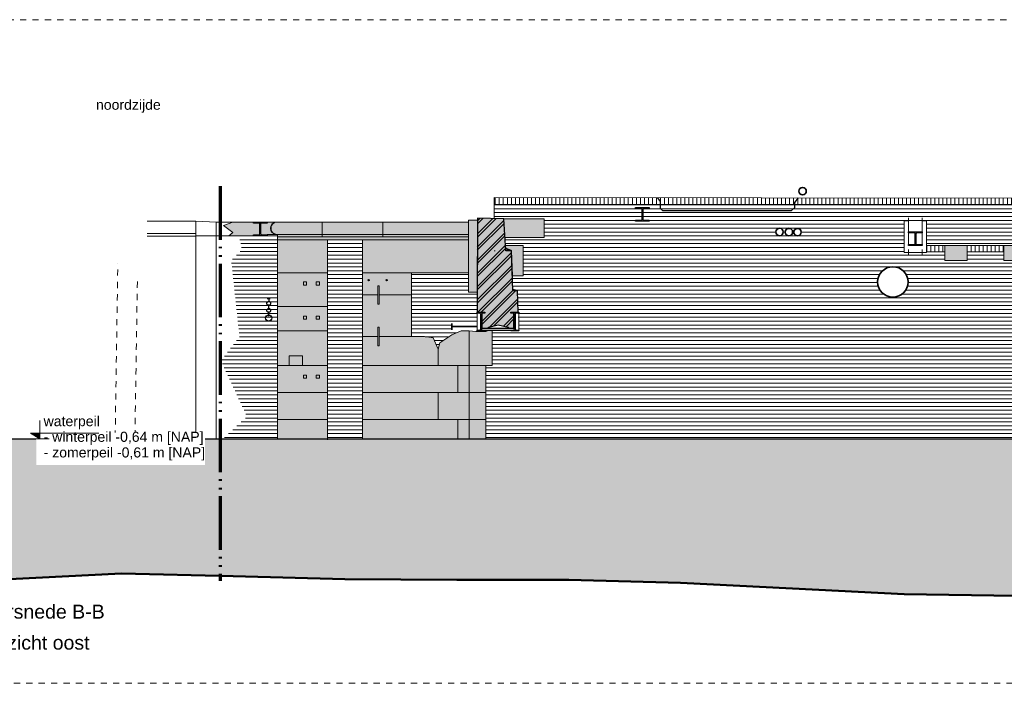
# Model space of a CAD drawing. Extents: x -251883 to 250656, y 0 to 491369.
# Tile 15 of 38: x -20406 to -4534, y 247911 to 258611. Entities that reach past the tile are written whole.
import ezdxf

# ---------------------------------------------------------------- set-up
doc = ezdxf.new("R2010")
doc.units = 0
doc.header["$MEASUREMENT"] = 0
doc.linetypes.add('DASHED', pattern=[200, 100, -100])
doc.linetypes.add('DIVIDE', pattern=[1250, 862.5, -112.5, 25, -112.5, 25, -112.5])
for name, color, linetype in [('A-0010--', 251, 'Continuous'), ('A-0019-AFDEKVLAK', 1, 'Continuous'), ('A-0250-PROFIEL', 1, 'Continuous'), ('A-1100-TXT+MT-SO', 7, 'Continuous')]:
    doc.layers.add(name, color=color, linetype=linetype)
pattern_1 = [(90, (0, 0), (-65, 4e-15), [])]
pattern_2 = [(0, (0, 0), (0, 62.5), [])]

# ---------------------------------------------------------------- blocks, each defined once
blk = doc.blocks.new('M-BESTAAND_247')
at = {"linetype": 'Continuous', "lineweight": 5}
h = blk.add_hatch(dxfattribs=at)
h.set_pattern_fill('@AVMWH2', color=251, style=0, pattern_type=0)
h.set_pattern_definition(pattern_2)
h.paths.add_polyline_path([(16691, -34871), (25621, -34871), (25621, -34370), (26631, -34370), (26631, -34871), (28757, -34871), (28757, -34372), (28887, -34372), (28887, -34684), (29387, -34684), (29387, -34372), (29707, -34372), (29707, -33872), (29937, -33872), (29937, -33560), (29792, -33560), (29792, -33309), (29692, -33309), (29692, -33059), (29802, -33059), (29802, -32621), (29692, -32621), (29692, -32252), (29802, -32252), (29802, -32114), (26631, -32114), (26631, -32809), (26723, -32809), (26723, -33372), (26630, -33372), (26631, -33809), (25621, -33809), (25621, -33372), (25741, -33372), (25741, -32809), (25621, -32809), (25621, -32434), (25390, -32460), (25401, -32114), (25401, -31994), (25041, -31994), (25041, -31854), (24451, -31854), (24451, -31994), (24091, -31994), (24091, -31854), (23436, -31864), (23436, -31354), (23796, -31354), (23796, -31754), (25650, -31753), (25650, -31089), (16826, -31089), (16826, -31319), (16978, -31323), (17628, -31323), (17628, -31623), (16999, -31623), (17009, -31753), (17291, -31753), (17291, -32241), (17118, -32241), (17126, -32464), (17201, -32483), (17220, -33129), (16791, -33129), (16791, -33685), (16691, -33685)], flags=0)
h = blk.add_hatch(dxfattribs=at)
h.set_pattern_fill('@AVMWV', color=8, style=0, pattern_type=0)
h.set_pattern_definition(pattern_1)
h.paths.add_polyline_path([(16826, -31089), (16826, -30979), (25650, -30988), (25650, -31089)], flags=0)
for color, points in [(254, [(12610, -31540), (12460, -31430), (12610, -31374), (13300, -31374, 0.809937), (13300, -31574), (13164, -31574), (13164, -31578), (12944, -31594), (12550, -31594)]), (8, [(13330, -31574, -1.010159), (13330, -31374), (16411, -31374), (16411, -31341), (16411, -32191), (15490, -32191), (15490, -33220), (15700, -33220), (15840, -33241), (15920, -33421), (15950, -33321), (16140, -33191), (16290, -33129), (16421, -33129), (16530, -33140), (16690, -33140), (16791, -33100), (16791, -33685), (16691, -33685), (16691, -34871), (14700, -34871), (14700, -31661), (14136, -31661), (14136, -34871), (13330, -34871)]), (254, [(16411, -31341), (16554, -31341), (16551, -32505), (16411, -32505)]), (254, [(16978, -31323), (17628, -31323), (17628, -31623), (16999, -31623)]), (254, [(17104, -31838), (17012, -31798), (17009, -31753), (17291, -31753), (17291, -32241), (17118, -32241)]), (8, [(24091, -31754), (24451, -31754), (24451, -31994), (24091, -31994)]), (8, [(25041, -31754), (25401, -31754), (25401, -31994), (25041, -31994)]), (111, [(4382, -34871), (53100, -34871), (53100, -37129), (51586, -37171), (49783, -37271), (47980, -37341), (46177, -37401), (44374, -37371), (42572, -37361), (40769, -37271), (38966, -37241), (37163, -37201), (35361, -37221), (33558, -37271), (31755, -37261), (30645, -37331), (28842, -37411), (26622, -37421), (25237, -37401), (23434, -37371), (21631, -37281), (19829, -37191), (18026, -37141), (16223, -37141), (14420, -37131), (12618, -37081), (10815, -37041), (9012, -37131), (7209, -37221), (5407, -37271), (4382, -37290)])]:
    blk.add_hatch(color=color, dxfattribs=at).paths.add_polyline_path(points, flags=0)
at = {"linetype": 'Continuous', "lineweight": 13}
blk.add_hatch(color=253, dxfattribs=at).paths.add_polyline_path([(16978, -31323), (17015, -31838), (17104, -31838), (17127, -32483), (17201, -32483), (17211, -32829), (17095, -32829), (17095, -32841), (17143, -32847), (17143, -33110), (17095, -33117), (17051, -33071), (16891, -33031), (16741, -33071), (16675, -33117), (16627, -33110), (16627, -32847), (16675, -32841), (16675, -32829), (16550, -32829), (16554, -31313)], flags=0)
h = blk.add_hatch(dxfattribs=at)
h.set_pattern_fill('^MB0B100', color=1, style=0, pattern_type=0)
h.set_pattern_definition([(45, (0, 0), (-106.066, 106.066), []), (45, (0, 50), (-106.066, 106.066), [])])
h.paths.add_polyline_path([(16978, -31323), (17015, -31838), (17104, -31838), (17127, -32483), (17201, -32483), (17211, -32829), (17095, -32829), (17095, -32841), (17143, -32847), (17143, -33110), (17095, -33117), (17051, -33071), (16891, -33031), (16741, -33071), (16675, -33117), (16627, -33110), (16627, -32847), (16675, -32841), (16675, -32829), (16550, -32829), (16554, -31313)], flags=0)
at = {"linetype": 'Continuous', "lineweight": 5}
h = blk.add_hatch(dxfattribs=at)
h.set_pattern_fill('@AVMWH2', color=251, style=0, pattern_type=0)
h.set_pattern_definition(pattern_2)
h.paths.add_polyline_path([(12450, -34871), (12840, -34510), (12420, -33610), (12720, -33220), (12640, -32480), (12587, -31990), (12760, -31820), (12712, -31594), (13164, -31594), (13330, -31574), (13330, -34871)], flags=0)
h = blk.add_hatch(dxfattribs=at)
h.set_pattern_fill('@AVMWH2', color=251, style=0, pattern_type=0)
h.set_pattern_definition(pattern_2)
h.paths.add_polyline_path([(14136, -34883), (14700, -34871), (14700, -31661), (14136, -31661)], flags=0)
h = blk.add_hatch(dxfattribs=at)
h.set_pattern_fill('@AVMWV', color=8, style=0, pattern_type=0)
h.set_pattern_definition(pattern_1)
h.paths.add_polyline_path([(23796, -31854), (24091, -31854), (24091, -31754), (23796, -31754)], flags=0)
h = blk.add_hatch(dxfattribs=at)
h.set_pattern_fill('@AVMWV', color=8, style=0, pattern_type=0)
h.set_pattern_definition(pattern_1)
h.paths.add_polyline_path([(24451, -31854), (25041, -31854), (25041, -31754), (24451, -31754)], flags=0)
h = blk.add_hatch(dxfattribs=at)
h.set_pattern_fill('@AVMWH2', color=251, style=0, pattern_type=0)
h.set_pattern_definition(pattern_2)
h.paths.add_polyline_path([(15490, -33129), (15490, -33220), (15700, -33220), (15840, -33241), (15920, -33421), (15950, -33321), (16140, -33191), (16290, -33129), (16142, -33151), (16142, -33010), (16550, -33010), (16551, -32505), (16411, -32505), (16411, -32191), (15490, -32191)], flags=0)
at = {"color": 7, "linetype": 'DASHED', "lineweight": 0}
blk.add_lwpolyline([(4382, -38811), (4382, -28111), (54782, -28111), (54782, -38811)], close=True, dxfattribs=at)
at = {"color": 1, "linetype": 'DIVIDE', "lineweight": 70}
blk.add_lwpolyline([(12408, -30796), (12408, -37160)], dxfattribs=at)
at = {"color": 8, "linetype": 'Continuous', "lineweight": 5}
for points in [[(11231, -31361), (12017, -31361)], [(12345, -34871), (12345, -31374), (12017, -31361), (12017, -34871)], [(12017, -31561), (11231, -31561)], [(12017, -31601), (11231, -31601)], [(14136, -31661), (13330, -31661)], [(16411, -31661), (14700, -31661)], [(14136, -32191), (13330, -32191)], [(15490, -32191), (14700, -32191)], [(15490, -32550), (14700, -32550)], [(14136, -32735), (13330, -32735)], [(13330, -33129), (14136, -33129)], [(15490, -33220), (14700, -33220)], [(15920, -33421), (15920, -33685)], [(13330, -33685), (14136, -33685)], [(16421, -33685), (14700, -33685)], [(16237, -33685), (16237, -34122)], [(16691, -33685), (16421, -33685)], [(13330, -34122), (14136, -34122)], [(16421, -34122), (14700, -34122)], [(15920, -34122), (15920, -34559)], [(16691, -34122), (16421, -34122)], [(13330, -34559), (14136, -34559)], [(16421, -34559), (14700, -34559)], [(16237, -34559), (16237, -34871)], [(16691, -34559), (16421, -34559)]]:
    blk.add_lwpolyline(points, dxfattribs=at)
at = {"color": 254, "linetype": 'Continuous', "lineweight": 13}
blk.add_lwpolyline([(12550, -31594), (12944, -31594), (13164, -31578), (13164, -31574), (13300, -31574, -0.809937), (13300, -31374), (12610, -31374), (12460, -31430), (12610, -31540)], format="xyb", close=True, dxfattribs=at)
at = {"color": 7, "linetype": 'Continuous', "lineweight": 18}
for points in [[(16411, -31374), (13164, -31374)], [(16551, -32505), (16411, -32505), (16411, -31341), (16554, -31341)], [(16411, -31574), (13164, -31574)], [(14136, -34883), (14136, -31661), (14700, -31661), (14700, -34871)], [(16421, -34871), (16421, -33129)]]:
    blk.add_lwpolyline(points, dxfattribs=at)
at = {"color": 8, "linetype": 'Continuous', "lineweight": 13}
blk.add_lwpolyline([(13330, -34871), (14136, -34871), (14136, -31661), (14700, -31661), (14700, -34871), (16691, -34871), (16691, -33685), (16791, -33685), (16791, -33100), (16690, -33140), (16530, -33140), (16421, -33129), (16290, -33129), (16140, -33191), (15950, -33321), (15920, -33421), (15840, -33241), (15700, -33220), (15490, -33220), (15490, -32191), (16411, -32191), (16411, -32191), (16411, -32191), (16411, -31341), (16411, -31341), (16411, -31374), (13330, -31374, 1.010159), (13330, -31574)], format="xyb", close=True, dxfattribs=at)
at = {"color": 1, "linetype": 'Continuous', "lineweight": 13}
for points in [[(14050, -31614), (14050, -31374)], [(15030, -31614), (15030, -31374)], [(16978, -31323), (17628, -31323), (17628, -31623), (16999, -31623)], [(16411, -31614), (13330, -31614)], [(16999, -31753), (17291, -31753), (17291, -32241), (17131, -32241)], [(24091, -31854), (23796, -31854)], [(25041, -31854), (24451, -31854)], [(16350, -33129), (16290, -33129), (16140, -33191), (15950, -33321), (15920, -33421), (15840, -33241), (15700, -33220), (15490, -33220), (15490, -32191), (16411, -32191)], [(16691, -34871), (16691, -33685), (16791, -33685), (16791, -33129)]]:
    blk.add_lwpolyline(points, dxfattribs=at)
at = {"color": 254, "linetype": 'Continuous', "lineweight": 13}
for points in [[(16411, -31341), (16554, -31341), (16551, -32505), (16411, -32505)], [(16999, -31623), (17628, -31623), (17628, -31323), (16978, -31323)], [(17118, -32241), (17291, -32241), (17291, -31753), (17009, -31753), (17012, -31798), (17104, -31838)]]:
    blk.add_lwpolyline(points, close=True, dxfattribs=at)
at = {"color": 5, "linetype": 'Continuous', "lineweight": 25}
blk.add_lwpolyline([(16554, -31313), (16550, -32829), (16675, -32829), (16675, -32841), (16627, -32847), (16627, -33110), (16675, -33117), (16741, -33071), (16891, -33031), (17051, -33071), (17095, -33117), (17143, -33110), (17143, -32847), (17095, -32841), (17095, -32829), (17211, -32829), (17201, -32483), (17127, -32483), (17104, -31838), (17015, -31838), (16978, -31323)], close=True, dxfattribs=at)
at = {"color": 4, "linetype": 'Continuous', "lineweight": 35}
for points in [[(17012, -31798), (17104, -31838)], [(17012, -31798), (17104, -31838)], [(17126, -32464), (17201, -32483)], [(17126, -32464), (17201, -32483)], [(16142, -33010), (16142, -33110)], [(16558, -33060), (16142, -33060)]]:
    blk.add_lwpolyline(points, dxfattribs=at)
at = {"color": 8, "linetype": 'Continuous', "lineweight": 13}
for points in [[(24091, -31994), (24451, -31994), (24451, -31754), (24091, -31754)], [(25041, -31994), (25401, -31994), (25401, -31754), (25041, -31754)]]:
    blk.add_lwpolyline(points, close=True, dxfattribs=at)
at = {"color": 1, "linetype": 'Continuous', "lineweight": 13}
for points in [[(24451, -31754), (24091, -31754), (24091, -31994), (24451, -31994)], [(25401, -31754), (25041, -31754), (25041, -31994), (25401, -31994)]]:
    blk.add_lwpolyline(points, close=True, dxfattribs=at)
at = {"color": 7, "linetype": 'Continuous', "lineweight": 18}
for points in [[(13750, -32390), (13800, -32390), (13800, -32340), (13750, -32340)], [(13957, -32390), (14007, -32390), (14007, -32340), (13957, -32340)], [(13750, -32940), (13800, -32940), (13800, -32890), (13750, -32890)], [(13957, -32940), (14007, -32940), (14007, -32890), (13957, -32890)], [(13733, -33685), (13733, -33530), (13520, -33530), (13520, -33685)], [(13750, -33890), (13800, -33890), (13800, -33840), (13750, -33840)], [(13957, -33890), (14007, -33890), (14007, -33840), (13957, -33840)]]:
    blk.add_lwpolyline(points, close=True, dxfattribs=at)
at = {"color": 5, "linetype": 'Continuous', "lineweight": 25}
for points in [[(13165, -32605), (13215, -32605)], [(13190, -32592), (13190, -32665)], [(13190, -32778), (13190, -32705)], [(13190, -32890), (13190, -32818)], [(4382, -34871), (53100, -34871)]]:
    blk.add_lwpolyline(points, dxfattribs=at)
at = {"color": 111, "linetype": 'Continuous', "lineweight": 13}
for points in [[(4382, -34871), (53100, -34871)], [(25237, -37401), (23434, -37371), (21631, -37281), (19829, -37191), (18026, -37141), (16223, -37141), (14420, -37131), (12618, -37081), (10815, -37041), (9012, -37131), (7209, -37221), (5407, -37271), (4382, -37290)]]:
    blk.add_lwpolyline(points, dxfattribs=at)
at = {"color": 5, "linetype": 'Continuous', "lineweight": 25}
for centre, radius in [((14800, -32310), 10), ((15090, -32310), 10), ((13190, -32685), 30), ((13190, -32798), 30), ((13190, -32920), 50)]:
    blk.add_circle(centre, radius, dxfattribs=at)
at = {"layer": 'A-0010--', "color": 7, "linetype": 'Continuous', "lineweight": 18}
for points in [[(16826, -30979), (16826, -31319)], [(16841, -31838), (16826, -31838)]]:
    blk.add_lwpolyline(points, dxfattribs=at)
at = {"layer": 'A-0010--', "color": 1, "linetype": 'DASHED', "lineweight": 13}
for points in [[(23436, -31354), (23506, -31354)], [(23796, -31354), (23726, -31354)], [(23436, -31864), (23506, -31864)], [(23796, -31864), (23726, -31864)], [(10715, -34837), (10758, -32037)], [(11034, -34832), (11074, -32256)]]:
    blk.add_lwpolyline(points, dxfattribs=at)
at = {"layer": 'A-0010--', "color": 1, "linetype": 'Continuous', "lineweight": 13}
for points in [[(16550, -32829), (16550, -33129)], [(17220, -32829), (17220, -33129)]]:
    blk.add_lwpolyline(points, dxfattribs=at)
at = {"layer": 'A-0010--', "color": 92, "linetype": 'Continuous', "lineweight": 50}
blk.add_lwpolyline([(25237, -37401), (23434, -37371), (21631, -37281), (19829, -37191), (18026, -37141), (16223, -37141), (14420, -37131), (12618, -37081), (10815, -37041), (9012, -37131), (7209, -37221), (5407, -37271), (4382, -37290)], dxfattribs=at)
at = {"layer": 'A-1100-TXT+MT-SO', "color": 7, "linetype": 'Continuous', "insert": (10406, -29612), "char_height": 162, "attachment_point": 7, "line_spacing_factor": 0.933333}
blk.add_mtext('{\\fArial|b0|i0|c12|p0;noordzijde}', dxfattribs=at)
at = {"layer": 'A-1100-TXT+MT-SO', "color": 7, "linetype": 'Continuous', "char_height": 225, "attachment_point": 7, "rotation": 360, "line_spacing_factor": 1.333333}
for s, insert in [('{\\fArial|b0|i0|c12|p0;doorsnede B-B}', (8450, -37771)), ('{\\fArial|b0|i0|c12|p0;aanzicht oost}', (8450, -38271))]:
    blk.add_mtext(s, dxfattribs=dict(at, insert=insert))
at = {"linetype": 'Continuous'}
blk.add_wipeout([(17152, -33117), (16618, -33117), (16618, -33091), (17152, -33091)], dxfattribs=at)
for points, layer in [([(21736, -30876), (21737, -30862), (21743, -30848), (21751, -30837), (21762, -30827), (21774, -30820), (21788, -30817), (21803, -30817), (21817, -30820), (21830, -30827), (21841, -30837), (21849, -30848), (21854, -30862), (21856, -30876), (21854, -30891), (21849, -30904), (21841, -30916), (21830, -30926), (21817, -30932), (21803, -30936), (21788, -30936), (21774, -30932), (21762, -30926), (21751, -30916), (21743, -30904), (21737, -30891)], 'A-0019-AFDEKVLAK'), ([(21365, -31534), (21367, -31520), (21372, -31506), (21380, -31494), (21391, -31485), (21404, -31478), (21418, -31474), (21432, -31474), (21446, -31478), (21459, -31485), (21470, -31494), (21478, -31506), (21483, -31520), (21485, -31534), (21483, -31548), (21478, -31562), (21470, -31574), (21459, -31583), (21446, -31590), (21432, -31594), (21418, -31594), (21404, -31590), (21391, -31583), (21380, -31574), (21372, -31562), (21367, -31548)], 'A-0019-AFDEKVLAK'), ([(23006, -32340), (23008, -32312), (23013, -32283), (23021, -32256), (23032, -32230), (23046, -32205), (23063, -32182), (23083, -32162), (23105, -32143), (23129, -32128), (23154, -32115), (23181, -32105), (23209, -32099), (23237, -32095), (23265, -32095), (23294, -32099), (23321, -32105), (23348, -32115), (23374, -32128), (23398, -32143), (23419, -32162), (23439, -32182), (23456, -32205), (23470, -32230), (23482, -32256), (23490, -32283), (23495, -32312), (23496, -32340), (23495, -32368), (23490, -32397), (23482, -32424), (23470, -32450), (23456, -32475), (23439, -32498), (23419, -32518), (23398, -32537), (23374, -32552), (23348, -32565), (23321, -32575), (23294, -32581), (23265, -32585), (23237, -32585), (23209, -32581), (23181, -32575), (23154, -32565), (23129, -32552), (23105, -32537), (23083, -32518), (23063, -32498), (23046, -32475), (23032, -32450), (23021, -32424), (23013, -32397), (23008, -32368)], 'A-0019-AFDEKVLAK'), ([(14948, -32700), (14948, -32400), (14972, -32400), (14972, -32700)], 'A-0019-AFDEKVLAK'), ([(14948, -33370), (14948, -33070), (14972, -33070), (14972, -33370)], 'A-0019-AFDEKVLAK'), ([(9442, -34883), (9282, -34780), (9282, -34720), (9442, -34720), (9442, -34530), (10492, -34530), (10492, -34770), (12162, -34770), (12162, -35290), (9442, -35290)], 'A-0019-AFDEKVLAK'), ([(19105, -31139), (19325, -31139), (19325, -31155), (19238, -31155), (19229, -31158), (19222, -31164), (19220, -31173), (19220, -31325), (19222, -31334), (19229, -31341), (19238, -31343), (19325, -31343), (19325, -31359), (19105, -31359), (19105, -31343), (19192, -31343), (19201, -31341), (19208, -31334), (19210, -31325), (19210, -31173), (19208, -31164), (19201, -31158), (19192, -31155), (19105, -31155)], 'A-0250-PROFIEL'), ([(12944, -31374), (13164, -31374), (13164, -31390), (13076, -31390), (13067, -31393), (13061, -31399), (13058, -31408), (13058, -31560), (13061, -31569), (13067, -31576), (13076, -31578), (13164, -31578), (13164, -31594), (12944, -31594), (12944, -31578), (13031, -31578), (13040, -31576), (13046, -31569), (13049, -31560), (13049, -31408), (13046, -31399), (13040, -31393), (13031, -31390), (12944, -31390)], 'A-0250-PROFIEL'), ([(23506, -31534), (23726, -31534), (23726, -31550), (23639, -31550), (23630, -31553), (23624, -31559), (23621, -31568), (23621, -31720), (23624, -31729), (23630, -31736), (23639, -31738), (23726, -31738), (23726, -31754), (23506, -31754), (23506, -31738), (23594, -31738), (23603, -31736), (23609, -31729), (23612, -31720), (23612, -31568), (23609, -31559), (23603, -31553), (23594, -31550), (23506, -31550)], 'A-0250-PROFIEL')]:
    blk.add_wipeout(points, dxfattribs=at).dxf.layer = layer
at = {"linetype": 'Continuous', "lineweight": 5}
blk.add_hatch(color=253, dxfattribs=at).paths.add_polyline_path([(9350, -34776), (9500, -34776), (9500, -34871)], flags=0)
at = {"color": 1, "linetype": 'Continuous', "lineweight": 13}
for points in [[(16826, -31089), (25650, -31089)], [(23506, -31354), (23436, -31354), (23436, -31864), (23796, -31864), (23796, -31354), (23726, -31354)], [(23726, -31304), (23726, -31754), (23506, -31754), (23506, -31304)], [(12944, -31594), (12345, -31594), (12017, -31594)], [(23796, -31754), (25041, -31754)], [(9500, -34571), (9500, -34871), (9350, -34776), (10450, -34776)], [(9350, -34871), (9650, -34871)]]:
    blk.add_lwpolyline(points, dxfattribs=at)
at = {"color": 5, "linetype": 'Continuous', "lineweight": 25}
blk.add_lwpolyline([(19460, -30982), (19500, -31040), (19500, -31150), (19540, -31190), (21620, -31190), (21670, -31140), (21670, -31060), (21730, -30984)], dxfattribs=at)
at = {"color": 7, "linetype": 'Continuous', "lineweight": 18}
blk.add_lwpolyline([(13300, -31374), (12345, -31374)], dxfattribs=at)
blk.add_lwpolyline([(13330, -34871), (13330, -31574, -1.010159), (13330, -31374)], format="xyb", dxfattribs=at)
at = {"color": 1, "linetype": 'Continuous', "lineweight": 13}
for points in [[(14972, -32700), (14972, -32400), (14948, -32400), (14948, -32700)], [(14972, -33370), (14972, -33070), (14948, -33070), (14948, -33370)]]:
    blk.add_lwpolyline(points, close=True, dxfattribs=at)
at = {"color": 5, "linetype": 'Continuous', "lineweight": 25}
blk.add_lwpolyline([(17152, -33091), (16618, -33091), (16618, -33117), (17152, -33117)], close=True, dxfattribs=at)
at = {"color": 4, "linetype": 'Continuous', "lineweight": 35}
for centre, radius in [((21796, -30876), 60), ((21425, -31534), 60), ((23251, -32340), 245)]:
    blk.add_circle(centre, radius, dxfattribs=at)
at = {"layer": 'A-0010--', "color": 7, "linetype": 'Continuous', "lineweight": 18}
blk.add_lwpolyline([(25444, -30988), (16826, -30979)], dxfattribs=at)
at = {"layer": 'A-0010--', "color": 1, "linetype": 'DASHED', "lineweight": 13}
for points in [[(23436, -31354), (23436, -31864)], [(23506, -31914), (23506, -31304)], [(23726, -31914), (23726, -31304)], [(23796, -31354), (23796, -31864)]]:
    blk.add_lwpolyline(points, dxfattribs=at)
at = {"layer": 'A-0250-PROFIEL', "color": 5, "linetype": 'Continuous', "lineweight": 25}
for points in [[(19105, -31139), (19325, -31139), (19325, -31155), (19238, -31155), (19229, -31158), (19222, -31164), (19220, -31173), (19220, -31325), (19222, -31334), (19229, -31341), (19238, -31343), (19325, -31343), (19325, -31359), (19105, -31359), (19105, -31343), (19192, -31343), (19201, -31341), (19208, -31334), (19210, -31325), (19210, -31173), (19208, -31164), (19201, -31158), (19192, -31155), (19105, -31155)], [(12944, -31374), (13164, -31374), (13164, -31390), (13076, -31390), (13067, -31393), (13061, -31399), (13058, -31408), (13058, -31560), (13061, -31569), (13067, -31576), (13076, -31578), (13164, -31578), (13164, -31594), (12944, -31594), (12944, -31578), (13031, -31578), (13040, -31576), (13046, -31569), (13049, -31560), (13049, -31408), (13046, -31399), (13040, -31393), (13031, -31390), (12944, -31390)], [(23506, -31534), (23726, -31534), (23726, -31550), (23639, -31550), (23630, -31553), (23624, -31559), (23621, -31568), (23621, -31720), (23624, -31729), (23630, -31736), (23639, -31738), (23726, -31738), (23726, -31754), (23506, -31754), (23506, -31738), (23594, -31738), (23603, -31736), (23609, -31729), (23612, -31720), (23612, -31568), (23609, -31559), (23603, -31553), (23594, -31550), (23506, -31550)]]:
    blk.add_lwpolyline(points, close=True, dxfattribs=at)
at = {"layer": 'A-1100-TXT+MT-SO', "color": 7, "linetype": 'Continuous', "char_height": 162, "attachment_point": 7, "line_spacing_factor": 0.933333}
for s, insert in [('{\\fArial|b0|i0|c12|p0;waterpeil}', (9562, -34714)), ('{\\fArial|b0|i0|c12|p0;- winterpeil -0,64 m [NAP]}', (9562, -34966)), ('{\\fArial|b0|i0|c12|p0;- zomerpeil -0,61 m [NAP]}', (9562, -35218))]:
    blk.add_mtext(s, dxfattribs=dict(at, insert=insert))
at = {"linetype": 'Continuous'}
for points, layer in [([(21516, -31535), (21517, -31521), (21523, -31507), (21531, -31496), (21542, -31486), (21554, -31479), (21568, -31476), (21583, -31476), (21597, -31479), (21610, -31486), (21621, -31496), (21629, -31507), (21634, -31521), (21636, -31535), (21634, -31550), (21629, -31563), (21621, -31575), (21610, -31585), (21597, -31591), (21583, -31595), (21568, -31595), (21554, -31591), (21542, -31585), (21531, -31575), (21523, -31563), (21517, -31550)], 'A-0019-AFDEKVLAK'), ([(16675, -33129), (16550, -33129), (16550, -33123), (16550, -33120), (16552, -33117), (16555, -33116), (16597, -33110), (16602, -33108), (16606, -33105), (16607, -33100), (16607, -32858), (16606, -32853), (16602, -32849), (16597, -32847), (16555, -32841), (16552, -32840), (16550, -32838), (16550, -32835), (16550, -32829), (16675, -32829), (16675, -32835), (16674, -32838), (16672, -32840), (16669, -32841), (16627, -32847), (16622, -32849), (16619, -32853), (16618, -32858), (16618, -33100), (16619, -33105), (16622, -33108), (16627, -33110), (16669, -33116), (16672, -33117), (16674, -33120), (16675, -33123)], 'A-0250-PROFIEL'), ([(17220, -33129), (17095, -33129), (17095, -33123), (17096, -33120), (17098, -33117), (17101, -33116), (17143, -33110), (17147, -33108), (17151, -33105), (17152, -33100), (17152, -32858), (17151, -32853), (17147, -32849), (17143, -32847), (17101, -32841), (17098, -32840), (17096, -32838), (17095, -32835), (17095, -32829), (17220, -32829), (17220, -32835), (17219, -32838), (17217, -32840), (17214, -32841), (17172, -32847), (17167, -32849), (17164, -32853), (17163, -32858), (17163, -33100), (17164, -33105), (17167, -33108), (17172, -33110), (17214, -33116), (17217, -33117), (17219, -33120), (17220, -33123)], 'A-0250-PROFIEL')]:
    blk.add_wipeout(points, dxfattribs=at).dxf.layer = layer
at = {"color": 4, "linetype": 'Continuous', "lineweight": 35}
blk.add_circle((21576, -31535), 60, dxfattribs=at)
at = {"layer": 'A-0250-PROFIEL', "color": 5, "linetype": 'Continuous', "lineweight": 25}
for points in [[(16675, -33129), (16550, -33129), (16550, -33123), (16550, -33120), (16552, -33117), (16555, -33116), (16597, -33110), (16602, -33108), (16606, -33105), (16607, -33100), (16607, -32858), (16606, -32853), (16602, -32849), (16597, -32847), (16555, -32841), (16552, -32840), (16550, -32838), (16550, -32835), (16550, -32829), (16675, -32829), (16675, -32835), (16674, -32838), (16672, -32840), (16669, -32841), (16627, -32847), (16622, -32849), (16619, -32853), (16618, -32858), (16618, -33100), (16619, -33105), (16622, -33108), (16627, -33110), (16669, -33116), (16672, -33117), (16674, -33120), (16675, -33123)], [(17220, -33129), (17095, -33129), (17095, -33123), (17096, -33120), (17098, -33117), (17101, -33116), (17143, -33110), (17147, -33108), (17151, -33105), (17152, -33100), (17152, -32858), (17151, -32853), (17147, -32849), (17143, -32847), (17101, -32841), (17098, -32840), (17096, -32838), (17095, -32835), (17095, -32829), (17220, -32829), (17220, -32835), (17219, -32838), (17217, -32840), (17214, -32841), (17172, -32847), (17167, -32849), (17164, -32853), (17163, -32858), (17163, -33100), (17164, -33105), (17167, -33108), (17172, -33110), (17214, -33116), (17217, -33117), (17219, -33120), (17220, -33123)]]:
    blk.add_lwpolyline(points, close=True, dxfattribs=at)
at = {"linetype": 'Continuous'}
blk.add_wipeout([(21655, -31536), (21657, -31522), (21662, -31509), (21670, -31497), (21681, -31487), (21694, -31480), (21708, -31477), (21723, -31477), (21737, -31480), (21749, -31487), (21760, -31497), (21769, -31509), (21774, -31522), (21775, -31536), (21774, -31551), (21769, -31564), (21760, -31576), (21749, -31586), (21737, -31593), (21723, -31596), (21708, -31596), (21694, -31593), (21681, -31586), (21670, -31576), (21662, -31564), (21657, -31551)], dxfattribs=at).dxf.layer = 'A-0019-AFDEKVLAK'
at = {"color": 4, "linetype": 'Continuous', "lineweight": 35}
blk.add_circle((21715, -31536), 60, dxfattribs=at)

msp = doc.modelspace()

# ---------------------------------------------------------------- block references
msp.add_blockref('M-BESTAAND_247', (-29582, 286722))

doc.saveas('drawing.dxf')
